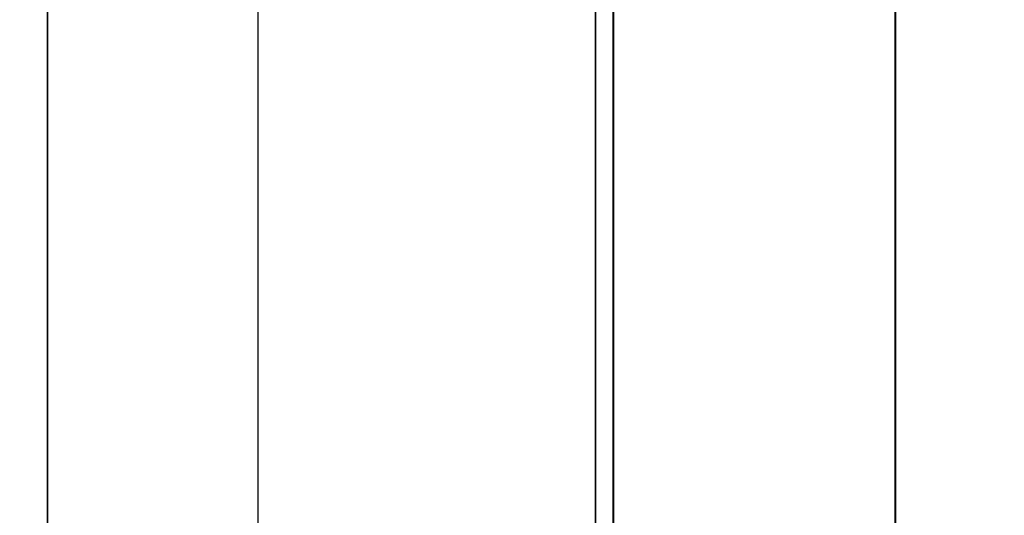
# Model space of a CAD drawing. Header units: millimetres. Extents: x 74583 to 75292, y 11361 to 11727.
# Tile 40 of 85: x 74997 to 75019, y 11694 to 11705. Entities that reach past the tile are written whole.
import ezdxf

# ---------------------------------------------------------------- set-up
doc = ezdxf.new("R2010")
doc.units = ezdxf.units.MM
doc.layers.add('P', color=7, linetype='Continuous')

msp = doc.modelspace()

# ---------------------------------------------------------------- linework, layer by layer
at = {"color": 7}
for points in [[(74997.225, 11652.989), (74997.225, 11727.239), (74892.225, 11727.239), (74892.225, 11652.989)], [(75049.725, 11652.989), (75049.725, 11727.239), (74997.225, 11727.239), (74997.225, 11652.989)], [(75001.963, 11725.989), (75001.963, 11654.239), (75048.475, 11654.239), (75048.475, 11725.989)]]:
    msp.add_lwpolyline(points, close=True, dxfattribs=at)
at = {"layer": 'P', "const_width": 0.0423}
for points in [[(75009.564, 11691.016), (75009.564, 11721.24), (75009.965, 11721.24), (75009.965, 11691.016)], [(75016.315, 11690.827), (75016.315, 11721.179)]]:
    msp.add_lwpolyline(points, dxfattribs=at)

doc.saveas('drawing.dxf')
